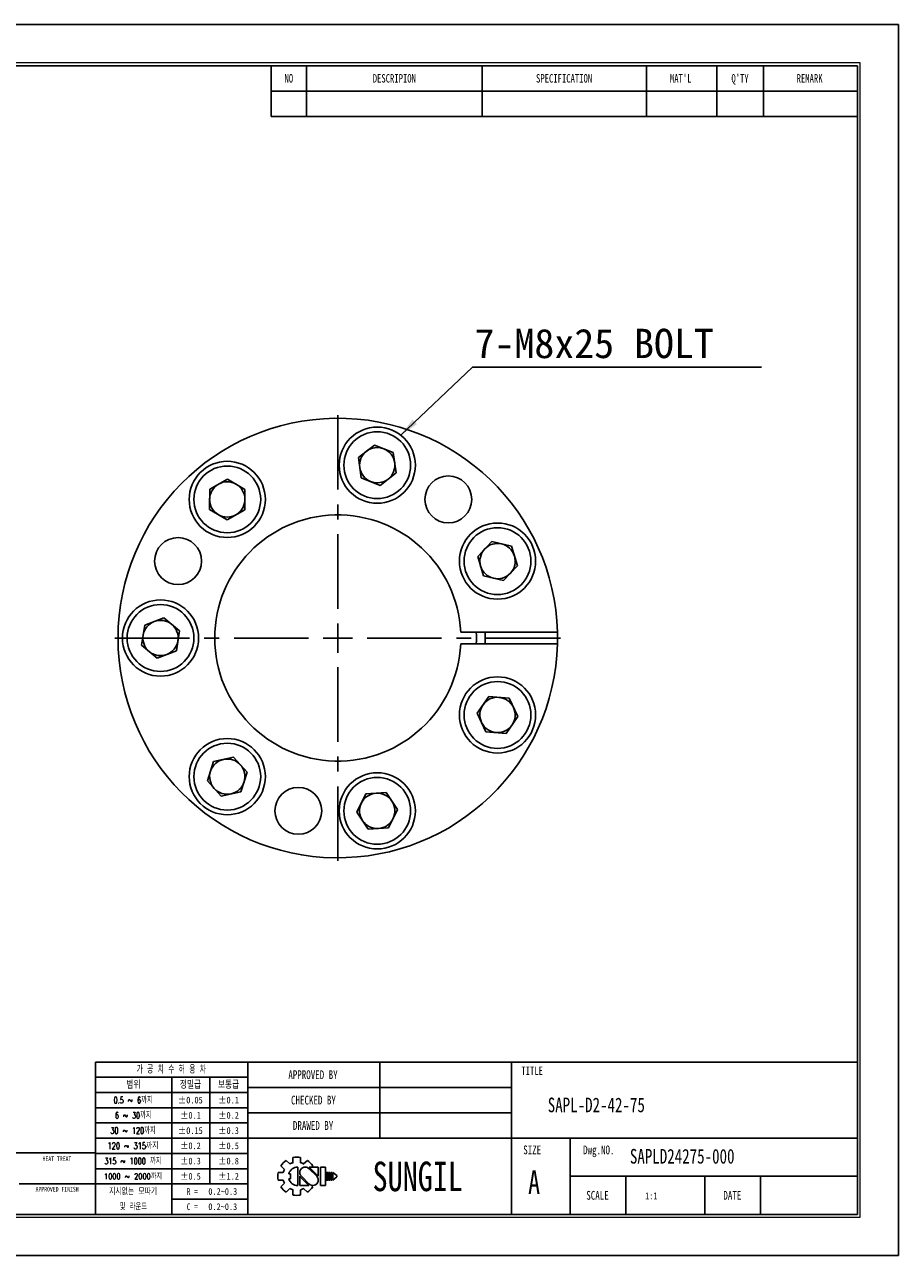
# Model space of a CAD drawing. Header units: millimetres. Extents: x 0 to 297, y 0 to 210.
# Tile 2 of 2: x 148 to 297, y 0 to 210. Entities that reach past the tile are written whole.
import ezdxf
from ezdxf.enums import TextEntityAlignment as Align

# ---------------------------------------------------------------- set-up
doc = ezdxf.new("R2010")
doc.units = ezdxf.units.MM
doc.header["$PDSIZE"] = -1
doc.linetypes.add('CENTERX2', pattern=[20.32, 12.7, -2.54, 2.54, -2.54])
doc.layers.add('문자', color=7, linetype='Continuous')
doc.layers.add('중심선', color=1, linetype='CENTERX2')
doc.layers.add('치수선', color=5, linetype='Continuous', lineweight=15)
doc.styles.add('SLDTEXTSTYLE0', font='TXT', dxfattribs={"width": 0.75})
doc.styles.add('SLDTEXTSTYLE1', font='TXT', dxfattribs={"width": 0.634615, "bigfont": 'bigfont'})
doc.styles.add('SLDTEXTSTYLE2', font='TXT', dxfattribs={"width": 0.75, "bigfont": 'bigfont'})
doc.styles.add('SLDTEXTSTYLE3', font='TXT', dxfattribs={"width": 0.694444, "bigfont": 'bigfont'})
doc.styles.add('SLDTEXTSTYLE4', font='TXT', dxfattribs={"width": 0.6875, "bigfont": 'bigfont'})
doc.styles.add('SLDTEXTSTYLE5', font='TXT', dxfattribs={"width": 0.7, "bigfont": 'bigfont'})
doc.styles.add('SLDTEXTSTYLE6', font='TXT', dxfattribs={"width": 0.692308, "bigfont": 'bigfont'})
doc.styles.add('SLDTEXTSTYLE7', font='TXT', dxfattribs={"width": 0.666667})
doc.dimstyles.new('SLDDIMSTYLE2', dxfattribs={"dimtxt": 0.18, "dimasz": 3.302, "dimexe": 0, "dimexo": 0.0625, "dimgap": 0, "dimtad": 0, "dimtih": 1, "dimtoh": 1, "dimdec": 0, "dimrnd": 1e-09, "dimzin": 0, "dimdsep": 46, "dimtxsty": 'Standard', "dimsah": 1, "dimcen": 0.09, "dimadec": 0, "dimazin": 0, "dimtfac": 3.302, "dimtdec": 0, "dimtofl": 0, "dimtmove": 0, "dimatfit": 3, "dimfxl": 1, "dimfrac": 2, "dimtolj": 1, "dimtzin": 0, "dimarcsym": 0})

# ---------------------------------------------------------------- blocks, each defined once
blk = doc.blocks.new('AAAA')
at = {"color": 250, "true_color": 0x191924}
for p, q in [((-298.87, 124.28), (-595.87, 124.28)), ((-298.87, -85.72), (-298.87, 124.28)), ((-595.87, -85.72), (-298.87, -85.72))]:
    blk.add_line(p, q, dxfattribs=at)
at = {"lineweight": 0}
for p, q in [((-305.37, 117.78), (-585.87, 117.78)), ((-305.37, -79.22), (-305.37, 117.78)), ((-585.87, -79.22), (-305.37, -79.22))]:
    blk.add_line(p, q, dxfattribs=at)
for p, q in [((-305.87, 117.28), (-585.37, 117.28)), ((-405.87, 117.28), (-405.87, 108.62)), ((-399.87, 117.28), (-399.87, 108.62)), ((-369.87, 117.28), (-369.87, 108.62)), ((-341.87, 117.28), (-341.87, 108.62)), ((-329.87, 117.28), (-329.87, 108.62)), ((-321.87, 117.28), (-321.87, 108.62)), ((-305.87, -78.72), (-305.87, 117.28)), ((-405.87, 112.95), (-305.87, 112.95)), ((-405.87, 108.62), (-305.87, 108.62)), ((-305.87, -52.72), (-435.87, -52.72)), ((-435.87, -52.72), (-435.87, -78.72)), ((-409.87, -52.72), (-409.87, -78.72)), ((-387.37, -52.72), (-387.37, -65.72)), ((-364.87, -52.72), (-364.87, -78.72)), ((-409.87, -55.32), (-435.87, -55.32)), ((-422.87, -55.32), (-422.87, -78.72)), ((-416.37, -55.32), (-416.37, -73.52)), ((-409.87, -57.92), (-435.87, -57.92)), ((-364.87, -57.05), (-409.87, -57.05)), ((-409.87, -60.52), (-435.87, -60.52)), ((-364.87, -61.38), (-409.87, -61.38)), ((-409.87, -63.12), (-435.87, -63.12)), ((-409.87, -65.72), (-435.87, -65.72)), ((-305.87, -65.72), (-409.87, -65.72)), ((-354.87, -65.72), (-354.87, -78.72)), ((-435.87, -68.22), (-533.87, -68.22)), ((-409.87, -68.32), (-435.87, -68.32)), ((-402.17, -69.02), (-402.17, -69.9)), ((-400.87, -69.02), (-400.87, -69.9)), ((-409.87, -70.92), (-435.87, -70.92)), ((-404.24, -70.42), (-403.62, -71.04)), ((-403.32, -69.5), (-402.7, -70.12)), ((-401.37, -70.64), (-401.37, -73.79)), ((-400.35, -70.12), (-399.72, -69.5)), ((-398.13, -72.22), (-399.46, -70.88)), ((-397.85, -72.19), (-399.4, -70.64)), ((-399.4, -70.64), (-397.85, -70.64)), ((-399.03, -70.64), (-398.81, -70.42)), ((-397.85, -70.64), (-397.85, -72.22)), ((-397.48, -70.64), (-397.48, -73.79)), ((-397.48, -70.64), (-396.61, -70.64)), ((-396.61, -70.64), (-396.61, -73.79)), ((-404.71, -71.57), (-403.84, -71.57)), ((-404.71, -71.57), (-403.84, -71.57)), ((-404.71, -72.86), (-403.84, -72.86)), ((-404.24, -74.01), (-403.62, -73.39)), ((-402.89, -71.78), (-402.59, -71.78)), ((-402.89, -72.65), (-402.59, -72.65)), ((-402.59, -71.78), (-402.59, -72.65)), ((-401.01, -72.22), (-401.01, -73.79)), ((-401.01, -72.24), (-399.45, -73.79)), ((-400.73, -72.22), (-399.39, -73.55)), ((-396.46, -71.57), (-396.46, -72.86)), ((-396.46, -71.57), (-396.24, -71.57)), ((-396.46, -72.86), (-396.24, -72.86)), ((-396.24, -71.57), (-396.24, -72.86)), ((-396.09, -71.57), (-396.09, -72.86)), ((-396.09, -71.57), (-395.88, -71.57)), ((-396.09, -72.86), (-395.88, -72.86)), ((-395.88, -71.57), (-395.88, -72.86)), ((-395.72, -71.57), (-395.72, -72.86)), ((-395.72, -71.57), (-395.51, -71.57)), ((-395.72, -72.86), (-395.51, -72.86)), ((-395.51, -71.57), (-395.51, -72.86)), ((-395.36, -71.57), (-395.36, -72.86)), ((-395.36, -71.57), (-394.71, -72.11)), ((-394.71, -72.32), (-395.36, -72.86)), ((-394.71, -72.11), (-394.71, -72.22)), ((-394.71, -72.11), (-394.71, -72.32)), ((-394.71, -72.22), (-394.71, -72.32)), ((-305.87, -72.22), (-354.87, -72.22)), ((-345.37, -72.22), (-345.37, -78.72)), ((-331.87, -72.22), (-331.87, -78.72)), ((-322.37, -72.22), (-322.37, -78.72)), ((-448.87, -73.52), (-435.87, -73.52)), ((-409.87, -73.52), (-435.87, -73.52)), ((-403.32, -74.93), (-402.7, -74.31)), ((-402.17, -74.53), (-402.17, -75.41)), ((-401.01, -73.79), (-399.45, -73.79)), ((-400.87, -74.53), (-400.87, -75.41)), ((-400.35, -74.31), (-399.72, -74.93)), ((-399.08, -73.74), (-398.81, -74.01)), ((-397.48, -73.79), (-396.61, -73.79)), ((-409.87, -76.12), (-422.87, -76.12)), ((-585.37, -78.72), (-305.87, -78.72))]:
    blk.add_line(p, q)
for centre, radius, start, end in [((-401.52, -72.22), 3.26, 78.4943, 101.5057), ((-401.52, -72.22), 3.26, 123.4943, 146.5057), ((-401.52, -72.22), 2.4, 150.6872, 164.3128), ((-401.37, -72.22), 1.58, 90, 164.0671), ((-401.52, -72.22), 2.4, 105.6872, 119.3128), ((-400.09, -71.56), 0.919, 43.2202, 225.8282), ((-401.52, -72.22), 2.4, 60.6872, 74.3128), ((-401.52, -72.22), 3.26, 33.4943, 56.5057), ((-401.52, -72.22), 3.26, 168.4943, 191.5057), ((-401.52, -72.22), 2.4, 195.6872, 209.3128), ((-401.37, -72.22), 1.58, 195.9329, 270), ((-398.77, -72.87), 0.919, 223.2202, 45.8282), ((-401.52, -72.22), 3.26, 213.4943, 236.5057), ((-401.52, -72.22), 2.4, 240.6872, 254.3128), ((-401.52, -72.22), 3.26, 258.4943, 281.5057), ((-401.52, -72.22), 2.4, 285.6872, 299.3128), ((-401.52, -72.22), 3.26, 303.4943, 326.5057)]:
    blk.add_arc(centre, radius, start, end)
for p in [(-387.37, -57.05), (-387.37, -61.38)]:
    blk.add_point(p)
at = {"color": 250, "true_color": 0x191924, "width": 0.75}
for tag, height, style, p in [('TITLE', 2.5, 'SLDTEXTSTYLE2', (-358.7, -62.04)), ('도번', 2.5, 'SLDTEXTSTYLE2', (-344.69, -70.81)), ('필렛', 1.15, 'SLDTEXTSTYLE0', (-416.62, -75.73)), ('SCALE', 1.2, 'SLDTEXTSTYLE0', (-342.09, -76.51)), ('DATE', 1.2, 'SLDTEXTSTYLE0', (-318.85, -76.56)), ('모따기', 1.15, 'SLDTEXTSTYLE0', (-416.62, -78.33))]:
    blk.add_attdef(tag, text='', height=height, dxfattribs=dict(at, style=style)).set_placement(p, align=Align.BOTTOM_LEFT)
at = {"layer": '문자', "attachment_point": 2}
for s, insert, char_height, style in [('NO', (-402.88, 115.84), 1.444, 'SLDTEXTSTYLE0'), ('DESCRIPION', (-384.88, 115.84), 1.444, 'SLDTEXTSTYLE0'), ('SPECIFICATION', (-355.91, 115.84), 1.444, 'SLDTEXTSTYLE0'), ("MAT'L", (-336.01, 115.84), 1.444, 'SLDTEXTSTYLE0'), ("Q'TY", (-325.89, 115.84), 1.444, 'SLDTEXTSTYLE0'), ('REMARK', (-314.02, 115.84), 1.444, 'SLDTEXTSTYLE0'), ('가 공 치 수 허 용 차', (-422.94, -53.37), 1.3, 'SLDTEXTSTYLE1'), ('APPROVED BY', (-398.76, -54.14), 1.5, 'SLDTEXTSTYLE0'), ('TITLE', (-361.36, -53.5), 1.444, 'SLDTEXTSTYLE0'), ('범위', (-429.4, -56), 1.25, 'SLDTEXTSTYLE2'), ('정밀급', (-419.66, -56), 1.25, 'SLDTEXTSTYLE2'), ('보통급', (-413.16, -56), 1.25, 'SLDTEXTSTYLE2'), ('0.5 ~ 6까지', (-429.45, -58.67), 1.1, 'SLDTEXTSTYLE3'), ('±0.05', (-419.68, -58.64), 1.15, 'SLDTEXTSTYLE0'), ('±0.1', (-413.16, -58.64), 1.15, 'SLDTEXTSTYLE0'), ('CHECKED BY', (-398.68, -58.47), 1.5, 'SLDTEXTSTYLE0'), ('6 ~ 30까지', (-429.43, -61.27), 1.1, 'SLDTEXTSTYLE4'), ('±0.1', (-419.66, -61.24), 1.15, 'SLDTEXTSTYLE0'), ('±0.2', (-413.16, -61.24), 1.15, 'SLDTEXTSTYLE0'), ('DRAWED BY', (-398.74, -62.8), 1.5, 'SLDTEXTSTYLE0'), ('30 ~ 120까지', (-429.46, -63.87), 1.1, 'SLDTEXTSTYLE5'), ('±0.15', (-419.68, -63.84), 1.15, 'SLDTEXTSTYLE0'), ('±0.3', (-413.16, -63.84), 1.15, 'SLDTEXTSTYLE0'), ('120 ~ 315까지', (-429.47, -66.47), 1.1, 'SLDTEXTSTYLE2'), ('±0.2', (-419.66, -66.44), 1.15, 'SLDTEXTSTYLE0'), ('±0.5', (-413.16, -66.44), 1.15, 'SLDTEXTSTYLE0'), ('SIZE', (-361.35, -66.97), 1.5, 'SLDTEXTSTYLE0'), ('Dwg.NO.', (-349.99, -66.97), 1.5, 'SLDTEXTSTYLE0'), ('HEAT TREAT', (-442.45, -68.82), 0.8, 'SLDTEXTSTYLE0'), ('315 ~ 1000 까지', (-429.48, -69.07), 1.1, 'SLDTEXTSTYLE6'), ('±0.3', (-419.66, -69.04), 1.15, 'SLDTEXTSTYLE0'), ('±0.8', (-413.16, -69.04), 1.15, 'SLDTEXTSTYLE0'), ('SUNGIL', (-380.89, -69.72), 5.032, 'SLDTEXTSTYLE0'), ('A', (-361.03, -71.23), 4, 'SLDTEXTSTYLE0'), ('1000 ~ 2000까지', (-429.47, -71.73), 0.99, 'SLDTEXTSTYLE2'), ('±0.5', (-419.66, -71.64), 1.15, 'SLDTEXTSTYLE0'), ('±1.2', (-413.16, -71.64), 1.15, 'SLDTEXTSTYLE0'), ('APPROVED FINISH', (-442.42, -74.02), 0.8, 'SLDTEXTSTYLE0'), ('지시없는 모따기', (-429.45, -74.27), 1.1, 'SLDTEXTSTYLE2'), ('R =', (-419.36, -74.24), 1.15, 'SLDTEXTSTYLE7'), ('SCALE', (-350.21, -74.72), 1.5, 'SLDTEXTSTYLE0'), ('DATE', (-327.2, -74.72), 1.5, 'SLDTEXTSTYLE0'), ('및 라운드', (-429.41, -76.87), 1.1, 'SLDTEXTSTYLE5'), ('C =', (-419.36, -76.84), 1.15, 'SLDTEXTSTYLE7')]:
    blk.add_mtext(s, dxfattribs=dict(at, insert=insert, char_height=char_height, style=style))
blk = doc.blocks.new('SW_NOTE_0')
at = {"layer": '문자', "color": 0}
blk.add_line((49.33, 0), (0, 0), dxfattribs=at)
at = {"layer": '문자', "color": 0, "insert": (0.37, 6.57), "char_height": 5, "attachment_point": 1}
blk.add_mtext('{\\C3;7-M8x25 BOLT}', dxfattribs=at)
blk = doc.blocks.new('SW_CENTERMARKSYMBOL_0')
at = {"layer": '중심선', "color": 0}
for p, q in [((0, 5), (0, 40)), ((0, 0), (0, 2.5)), ((-5, 0), (-40, 0)), ((0, 0), (-2.5, 0)), ((0, 0), (0, -2.5)), ((0, 0), (2.5, 0)), ((5, 0), (40, 0)), ((0, -5), (0, -40))]:
    blk.add_line(p, q, dxfattribs=at)

msp = doc.modelspace()

# ---------------------------------------------------------------- linework, layer by layer
for p, q in [((204.883, 136.187), (207.619, 138.331)), ((210.843, 137.033), (207.619, 138.331)), ((210.843, 137.033), (211.332, 133.592)), ((204.883, 136.187), (205.372, 132.746)), ((182.545, 132.524), (179.52, 130.812)), ((182.545, 132.524), (185.54, 130.76)), ((205.372, 132.746), (208.596, 131.448)), ((211.332, 133.592), (208.596, 131.448)), ((179.491, 127.336), (179.52, 130.812)), ((185.54, 130.76), (185.511, 127.285)), ((179.491, 127.336), (182.486, 125.573)), ((182.486, 125.573), (185.511, 127.285)), ((227.634, 121.853), (225.249, 119.325)), ((227.634, 121.853), (231.016, 121.051)), ((232.012, 117.721), (231.016, 121.051)), ((225.249, 119.325), (226.245, 115.995)), ((232.012, 117.721), (229.627, 115.193)), ((229.627, 115.193), (226.245, 115.995)), ((168.427, 107.588), (167.88, 104.156)), ((168.427, 107.588), (171.673, 108.83)), ((171.673, 108.83), (174.372, 106.64)), ((173.825, 103.208), (174.372, 106.64)), ((238.863, 106.398), (222.352, 106.398)), ((170.579, 101.966), (167.88, 104.156)), ((170.579, 101.966), (173.825, 103.208)), ((222.352, 104.398), (238.863, 104.398)), ((227.149, 95.417), (225.167, 92.562)), ((230.613, 95.128), (227.149, 95.417)), ((230.613, 95.128), (232.094, 91.984)), ((226.648, 89.418), (225.167, 92.562)), ((230.112, 89.129), (232.094, 91.984)), ((230.112, 89.129), (226.648, 89.418)), ((179.121, 81.003), (180.173, 84.315)), ((180.173, 84.315), (183.568, 85.06)), ((185.91, 82.492), (183.568, 85.06)), ((184.858, 79.18), (185.91, 82.492)), ((179.121, 81.003), (181.463, 78.435)), ((184.858, 79.18), (181.463, 78.435)), ((204.639, 75.676), (206.174, 78.795)), ((209.642, 79.025), (206.174, 78.795)), ((211.575, 76.137), (209.642, 79.025)), ((206.573, 72.788), (204.639, 75.676)), ((211.575, 76.137), (210.041, 73.018)), ((206.573, 72.788), (210.041, 73.018))]:
    msp.add_line(p, q)
at = {"flags": 128}
for points in [[(226.497, 104.398), (226.517, 105.326), (226.497, 106.398)], [(238.863, 104.398), (238.876, 105.544), (238.863, 106.398)]]:
    msp.add_lwpolyline(points, dxfattribs=at)
for centre, radius in [((208.107, 134.889), 6.5), ((208.107, 134.889), 5.7), ((182.516, 129.048), 6.5), ((182.516, 129.048), 5.7), ((220.237, 129.048), 4), ((228.63, 118.523), 6.5), ((228.63, 118.523), 5.7), ((174.122, 118.523), 4), ((171.126, 105.398), 6.5), ((171.126, 105.398), 5.7), ((228.63, 92.273), 6.5), ((228.63, 92.273), 5.7), ((182.516, 81.748), 6.5), ((182.516, 81.748), 5.7), ((208.107, 75.906), 6.5), ((194.645, 75.906), 4), ((208.107, 75.906), 5.7)]:
    msp.add_circle(centre, radius)
for centre, radius, start, end in [((201.376, 105.398), 37.5, 1.52807, 358.47193), ((208.107, 134.889), 3.01, 128.08394, 188.08394), ((208.107, 134.889), 3.01, 68.08394, 128.08394), ((208.107, 134.889), 3.01, 8.08394, 68.08394), ((208.107, 134.889), 3.01, 188.08394, 248.08394), ((208.107, 134.889), 3.01, 308.08394, 8.08394), ((208.107, 134.889), 3.01, 248.08394, 308.08394), ((182.516, 129.048), 3.01, 119.51252, 179.51252), ((182.516, 129.048), 3.01, 59.51252, 119.51252), ((182.516, 129.048), 3.01, 359.51252, 59.51252), ((182.516, 129.048), 3.01, 179.51252, 239.51252), ((182.516, 129.048), 3.01, 299.51252, 359.51252), ((201.376, 105.398), 21, 2.7294, 357.2706), ((182.516, 129.048), 3.01, 239.51252, 299.51252), ((228.63, 118.523), 3.01, 136.65537, 196.65537), ((228.63, 118.523), 3.01, 76.65537, 136.65537), ((228.63, 118.523), 3.01, 16.65537, 76.65537), ((228.63, 118.523), 3.01, 196.65537, 256.65537), ((228.63, 118.523), 3.01, 316.65537, 16.65537), ((228.63, 118.523), 3.01, 256.65537, 316.65537), ((171.126, 105.398), 3.01, 110.94109, 170.94109), ((171.126, 105.398), 3.01, 50.94109, 110.94109), ((171.126, 105.398), 3.01, 350.94109, 50.94109), ((171.126, 105.398), 3.01, 170.94109, 230.94109), ((201.376, 105.398), 23.645, 357.57611, 2.42389), ((171.126, 105.398), 3.01, 230.94109, 290.94109), ((171.126, 105.398), 3.01, 290.94109, 350.94109), ((228.63, 92.273), 3.01, 85.2268, 145.2268), ((228.63, 92.273), 3.01, 25.2268, 85.2268), ((228.63, 92.273), 3.01, 145.2268, 205.2268), ((228.63, 92.273), 3.01, 325.2268, 25.2268), ((228.63, 92.273), 3.01, 205.2268, 265.2268), ((228.63, 92.273), 3.01, 265.2268, 325.2268), ((182.516, 81.748), 3.01, 102.36966, 162.36966), ((182.516, 81.748), 3.01, 42.36966, 102.36966), ((182.516, 81.748), 3.01, 162.36966, 222.36966), ((182.516, 81.748), 3.01, 342.36966, 42.36966), ((182.516, 81.748), 3.01, 282.36966, 342.36966), ((182.516, 81.748), 3.01, 222.36966, 282.36966), ((208.107, 75.906), 3.01, 93.79823, 153.79823), ((208.107, 75.906), 3.01, 33.79823, 93.79823), ((208.107, 75.906), 3.01, 153.79823, 213.79823), ((208.107, 75.906), 3.01, 333.79823, 33.79823), ((208.107, 75.906), 3.01, 213.79823, 273.79823), ((208.107, 75.906), 3.01, 273.79823, 333.79823)]:
    msp.add_arc(centre, radius, start, end)

# ---------------------------------------------------------------- block references
at = {"color": 7, "linetype": 'Continuous'}
ref = msp.add_blockref('AAAA', (595.902, 85.776), dxfattribs=at)
ref.add_attrib('모따기', '0.2~0.3', dxfattribs={"layer": '문자', "height": 1.15, "style": 'SLDTEXTSTYLE0', "width": 0.75}).set_placement((179.283, 7.449), align=Align.BOTTOM_LEFT)
ref.add_attrib('필렛', '0.2~0.3', dxfattribs={"layer": '문자', "height": 1.15, "style": 'SLDTEXTSTYLE0', "width": 0.75}).set_placement((179.283, 10.049), align=Align.BOTTOM_LEFT)
ref.add_attrib('TITLE', 'SAPL-D2-42-75', dxfattribs={"layer": '문자', "height": 2.5, "style": 'SLDTEXTSTYLE0', "width": 0.75}).set_placement((237.199, 23.734), align=Align.BOTTOM_LEFT)
ref.add_attrib('도번', 'SAPLD24275-000', dxfattribs={"layer": '문자', "height": 2.5, "style": 'SLDTEXTSTYLE0', "width": 0.75}).set_placement((251.214, 14.971), align=Align.BOTTOM_LEFT)
ref.add_attrib('SCALE', '1:1', dxfattribs={"layer": '문자', "height": 1.2, "style": 'SLDTEXTSTYLE0', "width": 0.75}).set_placement((253.814, 9.262), align=Align.BOTTOM_LEFT)
at = {"layer": '중심선'}
msp.add_blockref('SW_CENTERMARKSYMBOL_0', (201.376, 105.398), dxfattribs=at)
at = {"layer": '치수선'}
msp.add_blockref('SW_NOTE_0', (224.347, 151.591), dxfattribs=at)

# ---------------------------------------------------------------- leaders
msp.add_leader([(212.11, 140.011), (224.347, 151.591)], dimstyle='SLDDIMSTYLE2', dxfattribs=at)

doc.saveas('drawing.dxf')
